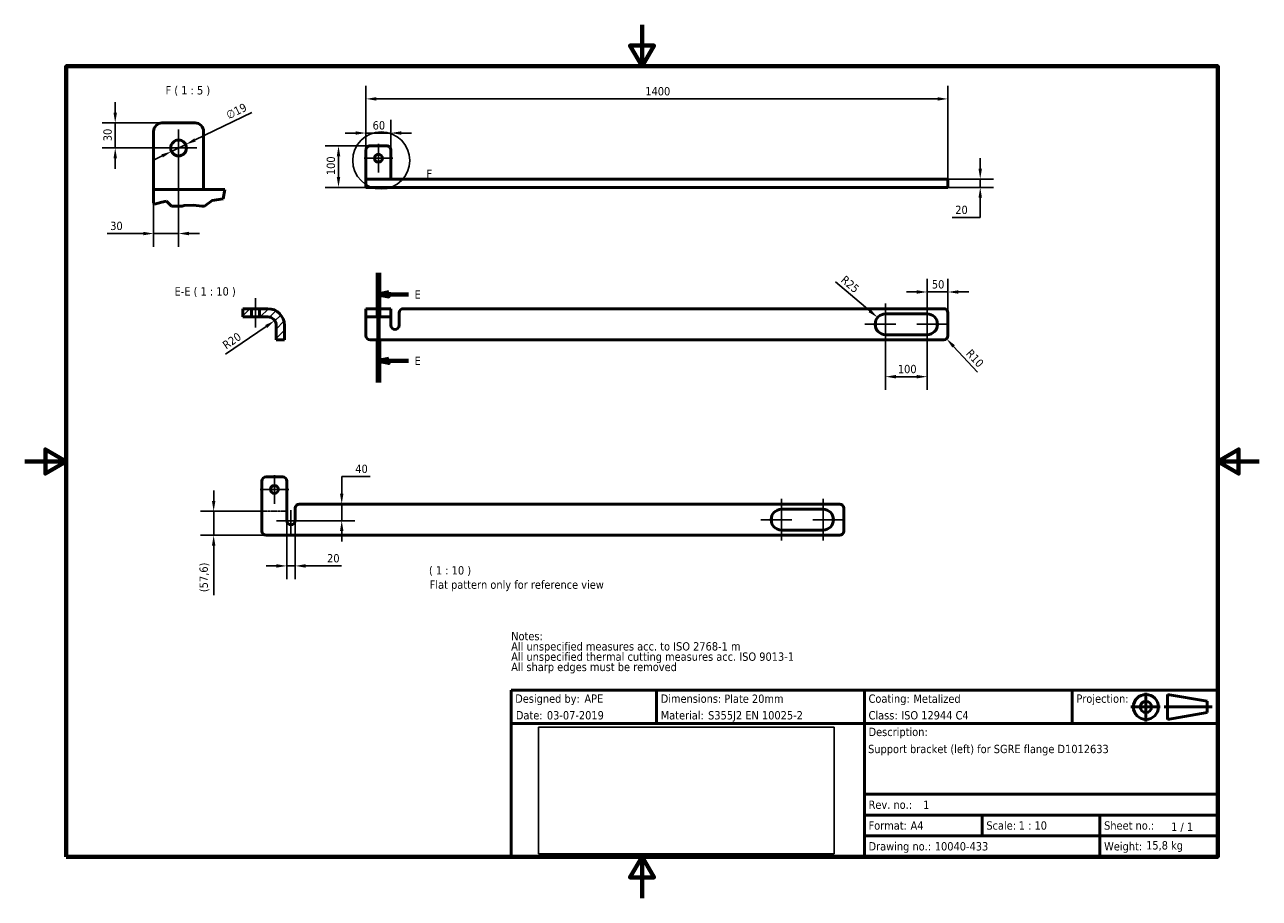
# Model space of a CAD drawing. Header units: millimetres. Extents: x 0 to 2970, y 0 to 2100.
import ezdxf
from ezdxf.enums import TextEntityAlignment as Align

# ---------------------------------------------------------------- set-up
doc = ezdxf.new("R2010")
doc.units = ezdxf.units.MM
doc.header["$LTSCALE"] = 10
doc.header["$XCLIPFRAME"] = 2
doc.linetypes.add('CHAIN', pattern=[0.35429999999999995, 0.2362, -0.0295, 0.0591, -0.0295])
for name, color, linetype, lineweight in [('Bend Centerline (ISO)', 7, 'CHAIN', 25), ('Border (ISO)', 7, 'Continuous', 70), ('Break Line (ISO)', 7, 'Continuous', 50), ('Center Mark (ISO)', 7, 'Continuous', 25), ('Centerline (ISO)', 7, 'Continuous', 25), ('Detail Boundary (ISO)', 7, 'Continuous', 25), ('Dimension (ISO)', 7, 'Continuous', 25), ('Hatch (ISO)', 7, 'Continuous', 18), ('Section Line (ISO)', 7, 'CHAIN', 70), ('Symbol (ISO)', 7, 'Continuous', 25), ('Title (ISO)', 7, 'Continuous', 50), ('Visible (ISO)', 7, 'Continuous', 50)]:
    doc.layers.add(name, color=color, linetype=linetype, lineweight=lineweight)
doc.styles.add('Label Text (ISO)', font='tahoma.ttf')
doc.styles.add('Note Text (ISO)', font='tahoma.ttf')
doc.dimstyles.new('Default (ISO)', dxfattribs={"dimscale": 10, "dimtxt": 2, "dimasz": 2.5, "dimexe": 3.174999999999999, "dimexo": 0, "dimgap": 0.762, "dimtad": 1, "dimrnd": 1e-08, "dimzin": 0, "dimtxsty": 'Note Text (ISO)', "dimcen": 0.09, "dimdle": 10, "dimclrd": 256, "dimclre": 256, "dimclrt": 256, "dimazin": 0, "dimtfac": 1.752599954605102, "dimtmove": 0, "dimatfit": 3, "dimfxl": 1, "dimtolj": 1, "dimtzin": 0, "dimlwd": -1, "dimlwe": -1, "dimarcsym": 0})
picture_1 = doc.add_image_def('image1.bmp', size_in_pixel=(2119, 907))

# ---------------------------------------------------------------- blocks, each defined once
blk = doc.blocks.new('Borders Default Border')
at = {"layer": 'Border (ISO)', "flags": 128}
for points in [[(148.5000038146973, 210), (148.5000038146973, 200), (145.6132507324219, 205), (151.3867473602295, 205), (148.5000038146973, 200)], [(10, 10), (10, 200), (287.0000076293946, 200), (287.0000076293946, 10), (10, 10)], [(0, 105), (10, 105), (5, 107.8867530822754), (5, 102.1132469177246), (10, 105)], [(297.0000076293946, 105), (287.0000076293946, 105), (292.0000076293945, 107.8867530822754), (292.0000076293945, 102.1132469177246), (287.0000076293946, 105)], [(148.5000038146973, 0), (148.5000038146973, 10), (145.6132507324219, 5), (151.3867473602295, 5), (148.5000038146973, 10)]]:
    blk.add_lwpolyline(points, dxfattribs=at)
blk = doc.blocks.new('Title Blocks Advantis')
at = {"layer": 'Title (ISO)'}
for p, q in [((270.0713910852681, 149.9999999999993), (100.0713910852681, 149.9999999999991)), ((100.0713910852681, 149.9999999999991), (100.0713910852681, 109.999999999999)), ((135.0713910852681, 141.9999999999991), (135.0713910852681, 149.9999999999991)), ((185.0713910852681, 141.9999999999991), (185.0713910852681, 149.9999999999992)), ((235.0713910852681, 141.9999999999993), (235.0713910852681, 149.9999999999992)), ((257.9816193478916, 148.9999999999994), (267.51299677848, 147.3551583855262)), ((257.9816193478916, 148.9999999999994), (257.9816193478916, 142.9999999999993)), ((270.0713910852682, 109.9999999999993), (270.0713910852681, 149.9999999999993)), ((267.51299677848, 144.6448416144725), (267.51299677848, 147.3551583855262)), ((257.9816193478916, 142.9999999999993), (267.51299677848, 144.6448416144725)), ((100.0713910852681, 141.9999999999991), (270.0713910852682, 141.9999999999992)), ((185.0713910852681, 141.9999999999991), (185.0713910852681, 119.9999999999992)), ((185.0713910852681, 124.9999999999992), (270.0713910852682, 124.9999999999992)), ((185.0713910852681, 119.9999999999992), (270.0713910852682, 119.9999999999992)), ((185.0713910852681, 119.9999999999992), (185.0713910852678, 114.9999999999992)), ((213.4047244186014, 119.9999999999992), (213.4047244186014, 114.9999999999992)), ((241.7380577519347, 119.9999999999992), (241.7380577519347, 114.9999999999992)), ((185.0713910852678, 114.9999999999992), (241.7380577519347, 114.9999999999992)), ((185.0713910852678, 114.9999999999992), (185.071391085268, 109.9999999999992)), ((241.7380577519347, 114.9999999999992), (270.0713910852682, 114.9999999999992)), ((241.7380577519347, 114.9999999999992), (241.7380577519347, 109.9999999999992)), ((100.0713910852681, 109.999999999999), (270.0713910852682, 109.9999999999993))]:
    blk.add_line(p, q, dxfattribs=at)
at = {"layer": 'Title (ISO)', "linetype": 'Continuous'}
for p, q in [((252.7838411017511, 149.4294663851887), (252.7838411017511, 142.4911830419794)), ((249.1966405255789, 145.9999999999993), (256.2388680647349, 145.9999999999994)), ((268.7204546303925, 145.9999999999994), (257.1743591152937, 145.9999999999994))]:
    blk.add_line(p, q, dxfattribs=at)
at = {"layer": 'Title (ISO)'}
for radius in [3, 1.355158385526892]:
    blk.add_circle((252.7838411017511, 145.9999999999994), radius, dxfattribs=at)
at = {"layer": 'Title (ISO)', "style": 'Note Text (ISO)'}
for s, p in [('Designed by:', (101.0713910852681, 147.9999999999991)), ('Dimensions:', (136.0713910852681, 147.9999999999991)), ('Coating: ', (186.0713910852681, 147.9999999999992)), ('Projection:', (236.0713910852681, 147.9999999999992)), ('Date:', (101.2316671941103, 143.9999999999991)), ('Material: ', (136.0713910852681, 143.9999999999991)), ('Class: ', (186.0713910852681, 143.9999999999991)), ('Rev. no.:', (186.0713910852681, 122.4999999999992)), ('Format:', (186.0713910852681, 117.4999999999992)), ('Scale:', (214.4047244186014, 117.4999999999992)), ('Sheet no.:', (242.7380577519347, 117.4999999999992)), ('Drawing no.:', (186.0713910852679, 112.4999999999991)), ('Weight:', (242.7380577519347, 112.4999999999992))]:
    blk.add_text(s, height=2.000000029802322, dxfattribs=at).set_placement(p, align=Align.MIDDLE_LEFT)
blk.add_text('Description:', height=2.000000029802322, dxfattribs=at).set_placement((186.0713910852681, 140.9999999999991), align=Align.TOP_LEFT)
blk.add_text('1 / 1 ', height=2.000000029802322, rotation=359.8522914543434, dxfattribs=at).set_placement((258.8492999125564, 117.2078330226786), align=Align.MIDDLE_LEFT)
for tag, p in [('AUTHOR_001', (117.7208561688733, 146.9999999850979)), ('Dimensions_001', (151.3685703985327, 146.9758226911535)), ('Coating_001', (196.8685703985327, 146.9758226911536)), ('CREATION_DATE_001', (108.6866375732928, 142.999999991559)), ('Material_001', (147.4679659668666, 142.999999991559)), ('Class_001', (193.9464750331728, 142.999999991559)), ('TITLE_001', (185.9679659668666, 134.8965748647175)), ('REVISION_NUMBER_001', (199.2019594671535, 121.4648772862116)), ('Sheet_Size_001', (196.1763237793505, 116.499999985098)), ('Initial_View_Scale_001', (222.195369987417, 116.5006715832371)), ('PART_NUMBER_001', (202.0038147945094, 111.4999999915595))]:
    blk.add_attdef(tag, p, '', height=2.000000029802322, dxfattribs=at)
blk.add_attdef('MASS\\P1;_001', (252.8353120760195, 111.7398717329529), '', height=2.000000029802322, rotation=359.8522914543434, dxfattribs=at)
image = blk.add_image(picture_1, insert=(106.6989986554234, 110.7262153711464), size_in_units=(71.1280611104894, 30.44509269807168))
image.set_boundary_path([(-0.5, -0.5), (2118.5, 906.4999999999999)])
image.dxf.clipping = 0
blk = doc.blocks.new('*D6')
at = {"layer": 'Defpoints', "color": 0, "transparency": 16777216}
for p in [(2220.891470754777, 1921.647542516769), (820.891470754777, 1798.881706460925), (2220.891470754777, 1728.881706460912)]:
    blk.add_point(p, dxfattribs=at)
at = {"layer": 'Dimension (ISO)', "transparency": 16777216}
for p, q in [((820.891470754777, 1798.881706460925), (820.891470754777, 1953.397542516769)), ((2220.891470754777, 1728.881706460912), (2220.891470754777, 1953.397542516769)), ((845.891470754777, 1921.647542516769), (2195.891470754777, 1921.647542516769))]:
    blk.add_line(p, q, dxfattribs=at)
for points in [[(845.891470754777, 1925.814209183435), (845.891470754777, 1917.480875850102), (820.891470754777, 1921.647542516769)], [(2195.891470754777, 1925.814209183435), (2195.891470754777, 1917.480875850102), (2220.891470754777, 1921.647542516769)]]:
    blk.add_solid(points, dxfattribs=at)
at = {"layer": 'Dimension (ISO)', "transparency": 16777216, "insert": (1492.933109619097, 1950.086884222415), "char_height": 20, "attachment_point": 1, "style": 'Note Text (ISO)'}
blk.add_mtext('\\A1;1400', dxfattribs=at)
blk = doc.blocks.new('*D7')
at = {"layer": 'Defpoints', "color": 0, "transparency": 16777216}
for p in [(830.891470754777, 1808.881706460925), (754.9129687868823, 1708.881706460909), (830.891470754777, 1708.881706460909)]:
    blk.add_point(p, dxfattribs=at)
at = {"layer": 'Dimension (ISO)', "transparency": 16777216}
for p, q in [((830.891470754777, 1808.881706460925), (723.1629687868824, 1808.881706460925)), ((754.9129687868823, 1783.881706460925), (754.9129687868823, 1733.881706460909)), ((830.891470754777, 1708.881706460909), (723.1629687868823, 1708.881706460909))]:
    blk.add_line(p, q, dxfattribs=at)
for points in [[(750.7463021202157, 1783.881706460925), (759.079635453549, 1783.881706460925), (754.9129687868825, 1808.881706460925)], [(750.7463021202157, 1733.881706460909), (759.079635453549, 1733.881706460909), (754.9129687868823, 1708.881706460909)]]:
    blk.add_solid(points, dxfattribs=at)
at = {"layer": 'Dimension (ISO)', "transparency": 16777216, "insert": (726.4736270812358, 1738.431740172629), "char_height": 20, "attachment_point": 1, "rotation": 90, "style": 'Note Text (ISO)'}
blk.add_mtext('\\A1;100', dxfattribs=at)
blk = doc.blocks.new('*D8')
at = {"layer": 'Defpoints', "color": 0, "transparency": 16777216}
for p in [(880.891470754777, 1839.609452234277), (820.891470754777, 1798.881706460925), (880.891470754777, 1798.881706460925)]:
    blk.add_point(p, dxfattribs=at)
at = {"layer": 'Dimension (ISO)', "transparency": 16777216}
for p, q in [((820.891470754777, 1798.881706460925), (820.891470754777, 1871.359452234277)), ((880.891470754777, 1798.881706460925), (880.891470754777, 1871.359452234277)), ((795.891470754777, 1839.609452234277), (770.891470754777, 1839.609452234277)), ((820.891470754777, 1839.609452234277), (880.891470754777, 1839.609452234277)), ((905.891470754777, 1839.609452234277), (930.891470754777, 1839.609452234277))]:
    blk.add_line(p, q, dxfattribs=at)
for points in [[(795.891470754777, 1843.776118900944), (795.891470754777, 1835.44278556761), (820.891470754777, 1839.609452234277)], [(905.891470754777, 1843.776118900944), (905.891470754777, 1835.44278556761), (880.891470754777, 1839.609452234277)]]:
    blk.add_solid(points, dxfattribs=at)
at = {"layer": 'Dimension (ISO)', "transparency": 16777216, "insert": (837.002955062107, 1868.048793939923), "char_height": 20, "attachment_point": 1, "style": 'Note Text (ISO)'}
blk.add_mtext('\\A1;60', dxfattribs=at)
blk = doc.blocks.new('*D9')
at = {"layer": 'Defpoints', "color": 0, "transparency": 16777216}
for p in [(2210.891470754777, 1728.881706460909), (2210.891470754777, 1708.881706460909), (2298.652184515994, 1708.881706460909)]:
    blk.add_point(p, dxfattribs=at)
at = {"layer": 'Dimension (ISO)', "transparency": 16777216}
for p, q in [((2298.652184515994, 1753.881706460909), (2298.652184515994, 1778.881706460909)), ((2210.891470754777, 1728.881706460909), (2330.402184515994, 1728.881706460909)), ((2298.652184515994, 1728.881706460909), (2298.652184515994, 1708.881706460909)), ((2210.891470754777, 1708.881706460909), (2330.402184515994, 1708.881706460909)), ((2298.652184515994, 1683.881706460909), (2298.652184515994, 1658.881706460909)), ((2230.957517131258, 1636.450550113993), (2298.652184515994, 1636.450550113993)), ((2298.652184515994, 1636.450550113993), (2298.652184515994, 1658.881706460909))]:
    blk.add_line(p, q, dxfattribs=at)
for points in [[(2294.485517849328, 1753.881706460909), (2302.818851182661, 1753.881706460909), (2298.652184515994, 1728.881706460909)], [(2294.485517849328, 1683.881706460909), (2302.818851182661, 1683.881706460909), (2298.652184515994, 1708.881706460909)]]:
    blk.add_solid(points, dxfattribs=at)
at = {"layer": 'Dimension (ISO)', "transparency": 16777216, "insert": (2238.577517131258, 1664.903323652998), "char_height": 20, "attachment_point": 1, "style": 'Note Text (ISO)'}
blk.add_mtext('\\A1;20', dxfattribs=at)
blk = doc.blocks.new('*D10')
at = {"layer": 'Defpoints', "color": 0, "transparency": 16777216}
for p in [(2210.891470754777, 1352.384507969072), (2217.671884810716, 1345.034270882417)]:
    blk.add_point(p, dxfattribs=at)
at = {"layer": 'Dimension (ISO)', "transparency": 16777216}
blk.add_line((2291.715627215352, 1264.767924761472), (2234.622919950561, 1326.65867816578), dxfattribs=at)
blk.add_solid([(2237.685518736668, 1329.483850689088), (2231.560321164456, 1323.833505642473), (2217.671884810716, 1345.034270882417)], dxfattribs=at)
at = {"layer": 'Dimension (ISO)', "transparency": 16777216, "insert": (2277.644221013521, 1321.965256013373), "char_height": 20, "attachment_point": 1, "rotation": 312.69078050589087, "style": 'Note Text (ISO)'}
blk.add_mtext('\\A1;R10', dxfattribs=at)
blk = doc.blocks.new('*D11')
at = {"layer": 'Defpoints', "color": 0, "transparency": 16777216}
for p in [(2070.891470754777, 1329.884507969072), (2170.891470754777, 1329.884507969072), (2170.891470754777, 1253.882402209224)]:
    blk.add_point(p, dxfattribs=at)
at = {"layer": 'Dimension (ISO)', "transparency": 16777216}
for p, q in [((2070.891470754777, 1329.884507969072), (2070.891470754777, 1222.132402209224)), ((2170.891470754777, 1329.884507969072), (2170.891470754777, 1222.132402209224)), ((2095.891470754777, 1253.882402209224), (2145.891470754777, 1253.882402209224))]:
    blk.add_line(p, q, dxfattribs=at)
for points in [[(2095.891470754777, 1258.04906887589), (2095.891470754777, 1249.715735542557), (2070.891470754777, 1253.882402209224)], [(2145.891470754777, 1258.04906887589), (2145.891470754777, 1249.715735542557), (2170.891470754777, 1253.882402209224)]]:
    blk.add_solid(points, dxfattribs=at)
at = {"layer": 'Dimension (ISO)', "transparency": 16777216, "insert": (2100.441504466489, 1282.32174391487), "char_height": 20, "attachment_point": 1, "style": 'Note Text (ISO)'}
blk.add_mtext('\\A1;100', dxfattribs=at)
blk = doc.blocks.new('*D12')
at = {"layer": 'Defpoints', "color": 0, "transparency": 16777216}
for p in [(2220.891470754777, 1457.487613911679), (2170.891470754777, 1429.884507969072), (2220.891470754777, 1407.384507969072)]:
    blk.add_point(p, dxfattribs=at)
at = {"layer": 'Dimension (ISO)', "transparency": 16777216}
for p, q in [((2170.891470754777, 1429.884507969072), (2170.891470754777, 1489.237613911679)), ((2220.891470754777, 1407.384507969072), (2220.891470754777, 1489.237613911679)), ((2145.891470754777, 1457.487613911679), (2120.891470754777, 1457.487613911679)), ((2170.891470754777, 1457.487613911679), (2220.891470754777, 1457.487613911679)), ((2245.891470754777, 1457.487613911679), (2270.891470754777, 1457.487613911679))]:
    blk.add_line(p, q, dxfattribs=at)
for points in [[(2145.891470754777, 1461.654280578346), (2145.891470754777, 1453.320947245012), (2170.891470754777, 1457.487613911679)], [(2245.891470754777, 1461.654280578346), (2245.891470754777, 1453.320947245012), (2220.891470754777, 1457.487613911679)]]:
    blk.add_solid(points, dxfattribs=at)
at = {"layer": 'Dimension (ISO)', "transparency": 16777216, "insert": (2182.264875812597, 1485.926955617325), "char_height": 20, "attachment_point": 1, "style": 'Note Text (ISO)'}
blk.add_mtext('\\A1;50', dxfattribs=at)
blk = doc.blocks.new('*D13')
at = {"layer": 'Defpoints', "color": 0, "transparency": 16777216}
for p in [(2051.816465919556, 1396.044464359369), (2070.891470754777, 1379.884507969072)]:
    blk.add_point(p, dxfattribs=at)
at = {"layer": 'Dimension (ISO)', "transparency": 16777216}
blk.add_line((1950.353143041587, 1482.002129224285), (2032.741461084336, 1412.204420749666), dxfattribs=at)
blk.add_solid([(2035.434787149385, 1415.383588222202), (2030.048135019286, 1409.025253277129), (2051.816465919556, 1396.044464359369)], dxfattribs=at)
at = {"layer": 'Dimension (ISO)', "transparency": 16777216, "insert": (1974.559027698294, 1498.786046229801), "char_height": 20, "attachment_point": 1, "rotation": 319.72940699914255, "style": 'Note Text (ISO)'}
blk.add_mtext('\\A1;R25', dxfattribs=at)
blk = doc.blocks.new('2dTransSection0')
at = {"layer": 'Section Line (ISO)', "linetype": 'Continuous'}
for p, q in [((85.08914707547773, 150.3558020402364), (85.08914707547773, 124.0155442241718)), ((87.58914707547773, 145.6707375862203), (85.08914707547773, 145.1707375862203)), ((87.58914707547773, 144.6707375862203), (87.58914707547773, 145.6707375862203)), ((87.58914707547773, 145.1707375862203), (85.08914707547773, 145.1707375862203)), ((85.08914707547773, 145.1707375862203), (87.58914707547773, 144.6707375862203)), ((92.29226399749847, 145.1707375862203), (87.58914707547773, 145.1707375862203)), ((87.58914707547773, 129.700608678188), (85.08914707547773, 129.200608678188)), ((87.58914707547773, 129.200608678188), (85.08914707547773, 129.200608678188)), ((85.08914707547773, 129.200608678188), (87.58914707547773, 128.700608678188)), ((87.58914707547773, 128.700608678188), (87.58914707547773, 129.700608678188)), ((92.29226399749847, 129.200608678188), (87.58914707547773, 129.200608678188))]:
    blk.add_line(p, q, dxfattribs=at)
at = {"layer": 'Section Line (ISO)', "linetype": 'Continuous', "lineweight": 140}
for p, q in [((85.08914707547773, 150.3558020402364), (85.08914707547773, 139.9856731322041)), ((85.08914707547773, 134.3856731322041), (85.08914707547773, 124.0155442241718))]:
    blk.add_line(p, q, dxfattribs=at)
at = {"layer": 'Section Line (ISO)', "linetype": 'Continuous', "flags": 128}
for points in [[(87.58914707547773, 145.6707375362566), (85.08914707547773, 145.1707375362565), (87.58914707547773, 144.6707375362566), (87.58914707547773, 145.6707375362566)], [(87.58914707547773, 129.7006090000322), (85.08914707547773, 129.2006090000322), (87.58914707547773, 128.7006090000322), (87.58914707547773, 129.7006090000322)]]:
    blk.add_lwpolyline(points, dxfattribs=at)
at = {"layer": 'Section Line (ISO)'}
for points in [[(87.58914707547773, 145.6707375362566), (85.08914707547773, 145.1707375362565), (87.58914707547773, 144.6707375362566), (87.58914707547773, 145.6707375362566)], [(87.58914707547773, 129.7006090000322), (85.08914707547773, 129.2006090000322), (87.58914707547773, 128.7006090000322), (87.58914707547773, 129.7006090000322)]]:
    blk.add_solid(points, dxfattribs=at)
at = {"layer": 'Section Line (ISO)', "char_height": 2.000000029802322, "attachment_point": 7, "style": 'Label Text (ISO)'}
for insert in [(93.78914759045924, 144.1707375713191), (93.78914759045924, 128.2006086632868)]:
    blk.add_mtext('E', dxfattribs=dict(at, insert=insert))
blk = doc.blocks.new('*D15')
at = {"layer": 'Defpoints', "color": 0, "transparency": 16777216}
for p in [(584.9785411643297, 1377.384507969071), (601.473121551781, 1388.695070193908)]:
    blk.add_point(p, dxfattribs=at)
at = {"layer": 'Dimension (ISO)', "transparency": 16777216}
blk.add_line((483.2532957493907, 1307.630098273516), (580.8548960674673, 1374.556867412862), dxfattribs=at)
blk.add_solid([(578.4985289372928, 1377.993238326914), (583.2112631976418, 1371.120496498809), (601.473121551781, 1388.695070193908)], dxfattribs=at)
at = {"layer": 'Dimension (ISO)', "transparency": 16777216, "insert": (473.4468875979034, 1335.405250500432), "char_height": 20, "attachment_point": 1, "rotation": 34.438972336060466, "style": 'Note Text (ISO)'}
blk.add_mtext('\\A1;R20', dxfattribs=at)
blk = doc.blocks.new('2dDetail0')
at = {"layer": 'Detail Boundary (ISO)'}
blk.add_circle((85.77110389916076, 177.3611459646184), 6.853331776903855, dxfattribs=at)
at = {"layer": 'Detail Boundary (ISO)', "insert": (96.66515264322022, 173.154068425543), "char_height": 2.000000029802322, "attachment_point": 7, "style": 'Label Text (ISO)'}
blk.add_mtext('F', dxfattribs=at)
blk = doc.blocks.new('*D17')
at = {"layer": 'Defpoints', "color": 0, "transparency": 16777216}
for p in [(387.3075639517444, 1812.051910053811), (353.1240044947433, 1795.454191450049)]:
    blk.add_point(p, dxfattribs=at)
at = {"layer": 'Dimension (ISO)', "transparency": 16777216}
for p, q in [((409.7967478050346, 1822.971461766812), (546.2325677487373, 1889.217440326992)), ((353.1240044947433, 1795.454191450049), (387.3075639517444, 1812.051910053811)), ((330.6348206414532, 1784.534639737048), (308.145636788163, 1773.615088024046))]:
    blk.add_line(p, q, dxfattribs=at)
for points in [[(407.9768225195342, 1826.719659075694), (411.6166730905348, 1819.223264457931), (387.3075639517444, 1812.051910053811)], [(328.8148953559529, 1788.282837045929), (332.4547459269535, 1780.786442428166), (353.1240044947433, 1795.454191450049)]]:
    blk.add_solid(points, dxfattribs=at)
at = {"layer": 'Dimension (ISO)', "transparency": 16777216, "insert": (482.1190768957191, 1890.504711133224), "char_height": 20, "attachment_point": 1, "rotation": 25.898743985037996, "style": 'Note Text (ISO)'}
blk.add_mtext('\\A1;∅19', dxfattribs=at)
blk = doc.blocks.new('*D18')
at = {"layer": 'Defpoints', "color": 0, "transparency": 16777216}
for p in [(370.2157842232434, 1759.753050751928), (310.2157842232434, 1703.753050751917), (310.2157842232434, 1597.998820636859)]:
    blk.add_point(p, dxfattribs=at)
at = {"layer": 'Dimension (ISO)', "transparency": 16777216}
for p, q in [((370.2157842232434, 1759.753050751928), (370.2157842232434, 1566.248820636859)), ((310.2157842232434, 1703.753050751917), (310.2157842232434, 1566.248820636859)), ((285.2157842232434, 1597.998820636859), (198.0986858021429, 1597.998820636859)), ((370.2157842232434, 1597.998820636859), (310.2157842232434, 1597.998820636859)), ((395.2157842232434, 1597.998820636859), (420.2157842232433, 1597.998820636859))]:
    blk.add_line(p, q, dxfattribs=at)
for points in [[(285.2157842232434, 1602.165487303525), (285.2157842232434, 1593.832153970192), (310.2157842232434, 1597.998820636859)], [(395.2157842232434, 1602.165487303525), (395.2157842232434, 1593.832153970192), (370.2157842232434, 1597.998820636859)]]:
    blk.add_solid(points, dxfattribs=at)
at = {"layer": 'Dimension (ISO)', "transparency": 16777216, "insert": (205.7186858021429, 1626.451594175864), "char_height": 20, "attachment_point": 1, "style": 'Note Text (ISO)'}
blk.add_mtext('\\A1;30', dxfattribs=at)
blk = doc.blocks.new('*D19')
at = {"layer": 'Defpoints', "color": 0, "transparency": 16777216}
for p in [(217.7699019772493, 1863.753050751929), (330.2157842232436, 1863.753050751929), (326.2157842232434, 1803.753050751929)]:
    blk.add_point(p, dxfattribs=at)
at = {"layer": 'Dimension (ISO)', "transparency": 16777216}
for p, q in [((217.7699019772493, 1888.753050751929), (217.7699019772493, 1913.753050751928)), ((330.2157842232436, 1863.753050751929), (186.0199019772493, 1863.753050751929)), ((217.7699019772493, 1803.753050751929), (217.7699019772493, 1863.753050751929)), ((326.2157842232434, 1803.753050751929), (186.0199019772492, 1803.753050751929)), ((217.7699019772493, 1778.753050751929), (217.7699019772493, 1753.753050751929))]:
    blk.add_line(p, q, dxfattribs=at)
for points in [[(213.6032353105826, 1888.753050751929), (221.9365686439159, 1888.753050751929), (217.7699019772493, 1863.753050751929)], [(213.6032353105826, 1778.753050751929), (221.9365686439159, 1778.753050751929), (217.7699019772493, 1803.753050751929)]]:
    blk.add_solid(points, dxfattribs=at)
at = {"layer": 'Dimension (ISO)', "transparency": 16777216, "insert": (189.3171284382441, 1819.945126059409), "char_height": 20, "attachment_point": 1, "rotation": 90, "style": 'Note Text (ISO)'}
blk.add_mtext('\\A1;30', dxfattribs=at)
blk = doc.blocks.new('*D20')
at = {"layer": 'Defpoints', "color": 0, "transparency": 16777216}
for p in [(570.6180786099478, 930.2827817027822), (454.6188807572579, 872.6633145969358), (580.6180786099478, 872.6633145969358)]:
    blk.add_point(p, dxfattribs=at)
at = {"layer": 'Dimension (ISO)', "transparency": 16777216}
for p, q in [((454.618880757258, 955.2827817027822), (454.618880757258, 980.2827817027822)), ((570.6180786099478, 930.2827817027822), (422.868880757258, 930.2827817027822)), ((454.618880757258, 930.2827817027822), (454.6188807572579, 872.6633145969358)), ((580.6180786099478, 872.6633145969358), (422.8688807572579, 872.6633145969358)), ((454.6188807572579, 847.6633145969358), (454.6188807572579, 728.376975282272))]:
    blk.add_line(p, q, dxfattribs=at)
for points in [[(450.4522140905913, 955.2827817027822), (458.7855474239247, 955.2827817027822), (454.618880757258, 930.2827817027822)], [(450.4522140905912, 847.6633145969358), (458.7855474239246, 847.6633145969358), (454.6188807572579, 872.6633145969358)]]:
    blk.add_solid(points, dxfattribs=at)
at = {"layer": 'Dimension (ISO)', "transparency": 16777216, "insert": (420.5650327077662, 735.996975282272), "char_height": 20, "attachment_point": 1, "rotation": 90, "style": 'Note Text (ISO)'}
blk.add_mtext('\\A1;(57,6)', dxfattribs=at)
blk = doc.blocks.new('*D21')
at = {"layer": 'Defpoints', "color": 0, "transparency": 16777216}
for p in [(630.6180786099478, 907.6633145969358), (650.6180786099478, 907.6633145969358), (650.6180786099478, 798.9800649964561)]:
    blk.add_point(p, dxfattribs=at)
at = {"layer": 'Dimension (ISO)', "transparency": 16777216}
for p, q in [((630.6180786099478, 907.6633145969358), (630.6180786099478, 767.2300649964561)), ((650.6180786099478, 907.6633145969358), (650.6180786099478, 767.2300649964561)), ((605.6180786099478, 798.9800649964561), (580.6180786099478, 798.9800649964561)), ((630.6180786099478, 798.9800649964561), (650.6180786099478, 798.9800649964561)), ((675.6180786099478, 798.9800649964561), (762.4934040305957, 798.9800649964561))]:
    blk.add_line(p, q, dxfattribs=at)
for points in [[(605.6180786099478, 803.1467316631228), (605.6180786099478, 794.8133983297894), (630.6180786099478, 798.9800649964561)], [(675.6180786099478, 803.1467316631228), (675.6180786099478, 794.8133983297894), (650.6180786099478, 798.9800649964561)]]:
    blk.add_solid(points, dxfattribs=at)
at = {"layer": 'Dimension (ISO)', "transparency": 16777216, "insert": (727.4187366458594, 827.4328385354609), "char_height": 20, "attachment_point": 1, "style": 'Note Text (ISO)'}
blk.add_mtext('\\A1;20', dxfattribs=at)
blk = doc.blocks.new('*D22')
at = {"layer": 'Defpoints', "color": 0, "transparency": 16777216}
for p in [(762.6686918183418, 947.6633145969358), (762.6686918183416, 947.6633145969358), (675.6180786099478, 907.6633145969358)]:
    blk.add_point(p, dxfattribs=at)
at = {"layer": 'Dimension (ISO)', "transparency": 16777216}
for p, q in [((831.2901557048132, 1013.990582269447), (762.6686918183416, 1013.990582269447)), ((762.6686918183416, 1013.990582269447), (762.6686918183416, 997.6633145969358)), ((762.6686918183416, 972.6633145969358), (762.6686918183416, 997.6633145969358)), ((762.6686918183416, 907.6633145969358), (762.6686918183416, 947.6633145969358)), ((675.6180786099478, 907.6633145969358), (794.4186918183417, 907.6633145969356)), ((762.6686918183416, 882.6633145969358), (762.6686918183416, 857.6633145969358))]:
    blk.add_line(p, q, dxfattribs=at)
for points in [[(758.502025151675, 972.6633145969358), (766.8353584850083, 972.6633145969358), (762.6686918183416, 947.6633145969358)], [(758.502025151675, 882.6633145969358), (766.8353584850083, 882.6633145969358), (762.6686918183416, 907.6633145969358)]]:
    blk.add_solid(points, dxfattribs=at)
at = {"layer": 'Dimension (ISO)', "transparency": 16777216, "insert": (795.2886918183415, 1042.429923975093), "char_height": 20, "attachment_point": 1, "style": 'Note Text (ISO)'}
blk.add_mtext('\\A1;40', dxfattribs=at)

msp = doc.modelspace()

# ---------------------------------------------------------------- hatches: boundary and pattern name
at = {"layer": 'Hatch (ISO)'}
h = msp.add_hatch(dxfattribs=at)
h.set_pattern_fill('ANSI31', color=256, scale=127, style=0)
h.set_pattern_definition([(44.99999999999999, (0, 0), (-11.22532015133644, 11.22532015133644), [])])
h.paths.add_polyline_path([(545.47854116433, 1397.384507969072), (545.47854116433, 1417.384507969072), (524.97854116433, 1417.384507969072), (524.97854116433, 1397.384507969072)])
edge = h.paths.add_edge_path()
edge.add_line((624.97854116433, 1342.384507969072), (624.97854116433, 1377.384507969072))
edge.add_ellipse((584.97854116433, 1377.384507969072), major_axis=(40, -1.33e-14), ratio=1, start_angle=0, end_angle=90.00000000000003)
edge.add_line((584.97854116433, 1417.384507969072), (564.47854116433, 1417.384507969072))
edge.add_line((564.47854116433, 1417.384507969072), (564.47854116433, 1397.384507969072))
edge.add_line((564.47854116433, 1397.384507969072), (584.97854116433, 1397.384507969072))
edge.add_ellipse((584.97854116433, 1377.384507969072), major_axis=(2.2e-15, 20), ratio=1, start_angle=270, end_angle=360, ccw=False)
edge.add_line((604.97854116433, 1377.384507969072), (604.97854116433, 1342.384507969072))
edge.add_line((604.97854116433, 1342.384507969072), (624.97854116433, 1342.384507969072))

# ---------------------------------------------------------------- linework, layer by layer
at = {"layer": 'Bend Centerline (ISO)'}
msp.add_line((570.6180786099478, 930.2827817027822), (630.6180786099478, 930.2827817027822), dxfattribs=at)
at = {"layer": 'Break Line (ISO)'}
for p, q in [((481.5719270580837, 1703.753050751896), (477.724228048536, 1681.343472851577)), ((310.2157842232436, 1671.145069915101), (312.1309667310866, 1668.983024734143)), ((312.1309667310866, 1668.983024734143), (330.2157842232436, 1673.300231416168)), ((341.1614379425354, 1675.913177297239), (330.2157842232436, 1673.300231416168)), ((353.1677219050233, 1663.753050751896), (341.1614379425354, 1675.913177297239)), ((383.8549206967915, 1665.485460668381), (378.9521255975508, 1663.753050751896)), ((406.1838424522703, 1666.578949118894), (383.8549206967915, 1665.485460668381)), ((426.3214233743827, 1663.753050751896), (406.1838424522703, 1666.578949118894)), ((450.7323704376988, 1677.377416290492), (432.162616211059, 1663.753050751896)), ((477.724228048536, 1681.343472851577), (450.7323704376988, 1677.377416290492))]:
    msp.add_line(p, q, dxfattribs=at)
at = {"layer": 'Center Mark (ISO)', "linetype": 'Continuous'}
for p, q in [((370.2157842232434, 1847.753050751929), (370.2157842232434, 1759.753050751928)), ((850.891470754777, 1813.381706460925), (850.891470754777, 1744.381706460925)), ((414.2157842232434, 1803.753050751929), (326.2157842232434, 1803.753050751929)), ((885.3914707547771, 1778.881706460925), (816.391470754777, 1778.881706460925)), ((2070.891470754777, 1429.884507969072), (2070.891470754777, 1329.884507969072)), ((2170.891470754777, 1429.884507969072), (2170.891470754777, 1329.884507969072)), ((2095.891470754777, 1379.884507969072), (2020.891470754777, 1379.884507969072)), ((2220.891470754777, 1379.884507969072), (2145.891470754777, 1379.884507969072)), ((600.6180786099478, 1017.402248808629), (600.6180786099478, 948.4022488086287)), ((635.1180786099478, 982.9022488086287), (566.1180786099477, 982.9022488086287)), ((1820.618078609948, 960.1633145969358), (1820.618078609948, 860.1633145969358)), ((1920.618078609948, 960.1633145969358), (1920.618078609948, 860.1633145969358)), ((640.6180786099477, 932.6633145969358), (640.6180786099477, 872.6633145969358)), ((675.6180786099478, 907.6633145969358), (605.6180786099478, 907.6633145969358)), ((1845.618078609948, 910.1633145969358), (1770.618078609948, 910.1633145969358)), ((1970.618078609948, 910.1633145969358), (1895.618078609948, 910.1633145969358))]:
    msp.add_line(p, q, dxfattribs=at)
at = {"layer": 'Centerline (ISO)', "linetype": 'Continuous'}
msp.add_line((554.97854116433, 1372.384507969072), (554.97854116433, 1442.384507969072), dxfattribs=at)
at = {"layer": 'Visible (ISO)'}
for p, q in [((310.2157842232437, 1843.753050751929), (310.2157842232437, 1743.753050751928)), ((330.2157842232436, 1863.753050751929), (410.2157842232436, 1863.753050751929)), ((430.2157842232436, 1843.753050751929), (430.2157842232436, 1743.753050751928)), ((820.891470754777, 1798.881706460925), (820.891470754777, 1748.881706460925)), ((830.891470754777, 1808.881706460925), (870.891470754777, 1808.881706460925)), ((880.891470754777, 1798.881706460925), (880.891470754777, 1748.881706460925)), ((310.2157842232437, 1743.753050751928), (310.2157842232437, 1703.753050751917)), ((430.2157842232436, 1743.753050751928), (430.2157842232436, 1703.753050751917)), ((820.891470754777, 1748.881706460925), (820.891470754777, 1728.881706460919)), ((830.8914707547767, 1728.881706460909), (820.891470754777, 1728.881706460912)), ((820.891470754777, 1708.881706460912), (820.891470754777, 1728.881706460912)), ((830.891470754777, 1728.881706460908), (2210.891470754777, 1728.881706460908)), ((880.891470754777, 1748.881706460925), (880.891470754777, 1728.881706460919)), ((2220.891470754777, 1728.881706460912), (2210.891470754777, 1728.881706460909)), ((2220.891470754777, 1728.881706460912), (2220.891470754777, 1708.881706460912)), ((330.2157842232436, 1703.753050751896), (310.2157842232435, 1703.753050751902)), ((310.2157842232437, 1671.145069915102), (310.2157842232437, 1703.753050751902)), ((330.2157842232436, 1703.753050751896), (481.5719270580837, 1703.753050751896)), ((820.8914707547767, 1708.881706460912), (830.891470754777, 1708.881706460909)), ((2210.891470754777, 1708.881706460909), (830.891470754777, 1708.881706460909)), ((2210.891470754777, 1708.881706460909), (2220.891470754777, 1708.881706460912)), ((378.9521255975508, 1663.753050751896), (353.1677219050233, 1663.753050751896)), ((432.162616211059, 1663.753050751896), (426.3214233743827, 1663.753050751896)), ((545.47854116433, 1417.384507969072), (524.97854116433, 1417.384507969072)), ((524.97854116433, 1417.384507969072), (524.97854116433, 1397.384507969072)), ((524.97854116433, 1397.384507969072), (545.47854116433, 1397.384507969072)), ((545.47854116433, 1397.384507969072), (545.47854116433, 1417.384507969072)), ((564.47854116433, 1417.384507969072), (545.47854116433, 1417.384507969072)), ((545.47854116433, 1397.384507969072), (564.47854116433, 1397.384507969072)), ((584.97854116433, 1417.384507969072), (564.47854116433, 1417.384507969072)), ((564.47854116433, 1417.384507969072), (564.47854116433, 1397.384507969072)), ((564.47854116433, 1397.384507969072), (584.97854116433, 1397.384507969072)), ((830.8914707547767, 1417.384507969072), (820.891470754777, 1417.384507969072)), ((820.891470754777, 1397.384507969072), (820.891470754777, 1417.384507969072)), ((820.8914707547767, 1397.384507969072), (830.891470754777, 1397.384507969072)), ((820.891470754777, 1397.384507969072), (820.891470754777, 1377.384507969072)), ((830.891470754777, 1417.384507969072), (870.891470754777, 1417.384507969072)), ((830.891470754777, 1397.384507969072), (870.891470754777, 1397.384507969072)), ((880.891470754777, 1417.384507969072), (870.8914707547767, 1417.384507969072)), ((870.891470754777, 1397.384507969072), (880.8914707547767, 1397.384507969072)), ((880.891470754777, 1417.384507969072), (880.891470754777, 1397.384507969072)), ((880.891470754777, 1397.384507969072), (880.891470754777, 1377.384507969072)), ((900.891470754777, 1377.384507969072), (900.891470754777, 1407.384507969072)), ((2210.891470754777, 1417.384507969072), (910.8914707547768, 1417.384507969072)), ((2170.891470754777, 1404.884507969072), (2070.891470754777, 1404.884507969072)), ((2220.891470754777, 1407.384507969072), (2220.891470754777, 1352.384507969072)), ((604.97854116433, 1377.384507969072), (604.97854116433, 1342.384507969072)), ((624.97854116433, 1342.384507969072), (624.97854116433, 1377.384507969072)), ((820.891470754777, 1352.384507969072), (820.891470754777, 1377.384507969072)), ((604.97854116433, 1342.384507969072), (624.97854116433, 1342.384507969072)), ((830.891470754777, 1342.384507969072), (2210.891470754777, 1342.384507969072)), ((2070.891470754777, 1354.884507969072), (2170.891470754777, 1354.884507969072)), ((580.6180786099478, 1012.902248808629), (620.6180786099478, 1012.902248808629)), ((570.6180786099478, 1002.902248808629), (570.6180786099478, 882.6633145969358)), ((630.6180786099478, 1002.902248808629), (630.6180786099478, 907.6633145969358)), ((650.6180786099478, 907.6633145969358), (650.6180786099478, 937.663314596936)), ((1960.618078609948, 947.6633145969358), (660.6180786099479, 947.6633145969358)), ((1920.618078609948, 935.1633145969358), (1820.618078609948, 935.1633145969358)), ((1970.618078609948, 937.663314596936), (1970.618078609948, 882.6633145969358)), ((580.6180786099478, 872.6633145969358), (1960.618078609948, 872.6633145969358)), ((1820.618078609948, 885.1633145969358), (1920.618078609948, 885.1633145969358))]:
    msp.add_line(p, q, dxfattribs=at)
for centre, radius in [((370.2157842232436, 1803.753050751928), 19), ((850.891470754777, 1778.881706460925), 9.500000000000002), ((600.6180786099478, 982.9022488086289), 9.500000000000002)]:
    msp.add_circle(centre, radius, dxfattribs=at)
for centre, radius, start, end in [((330.2157842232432, 1843.753050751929), 19.99999999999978, 89.99999999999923, 180), ((410.2157842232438, 1843.753050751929), 19.99999999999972, 0, 90.00000000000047), ((830.8914707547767, 1798.881706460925), 9.999999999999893, 89.99999999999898, 180), ((870.891470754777, 1798.881706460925), 9.99999999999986, 0, 90.00000000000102), ((584.97854116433, 1377.384507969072), 40, 0, 90), ((584.97854116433, 1377.384507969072), 20, 0, 90), ((910.8914707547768, 1407.384507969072), 10.00000000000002, 90, 180), ((2070.891470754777, 1379.884507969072), 25, 90, 270), ((2170.891470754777, 1379.884507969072), 25, 270, 90), ((2210.891470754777, 1407.384507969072), 9.99999999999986, 0, 90), ((890.891470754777, 1377.384507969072), 10, 180, 0), ((830.8914707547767, 1352.384507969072), 9.99999999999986, 180, 270), ((2210.891470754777, 1352.384507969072), 9.999999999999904, 270, 0), ((580.6180786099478, 1002.902248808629), 10.00000000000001, 90, 180), ((620.6180786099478, 1002.902248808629), 10.00000000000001, 0, 89.99999999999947), ((660.6180786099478, 937.663314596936), 9.999999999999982, 90, 180), ((1820.618078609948, 910.1633145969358), 25, 90, 270), ((1920.618078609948, 910.1633145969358), 25, 270, 90), ((1960.618078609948, 937.663314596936), 10, 0, 90), ((640.6180786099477, 907.6633145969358), 10, 180, 0), ((580.6180786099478, 882.6633145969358), 9.999999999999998, 180, 270), ((1960.618078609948, 882.6633145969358), 9.999999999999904, 270, 0)]:
    msp.add_arc(centre, radius, start, end, dxfattribs=at)

# ---------------------------------------------------------------- block references
at = {"xscale": 10, "yscale": 10, "zscale": 10}
msp.add_blockref('Borders Default Border', (0, 0), dxfattribs=at)
msp.add_blockref('Title Blocks Advantis', (169.2860891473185, -999.9999999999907), dxfattribs=at).add_auto_attribs({'TITLE_001': 'Support bracket (left) for SGRE flange D1012633', 'PART_NUMBER_001': '10040-433', 'AUTHOR_001': 'APE', 'CREATION_DATE_001': '03-07-2019', 'REVISION_NUMBER_001': '1', 'Sheet_Size_001': 'A4', 'MASS\\P1;_001': '15,8 kg', 'Initial_View_Scale_001': '1 : 10', 'Dimensions_001': 'Plate 20mm', 'Material_001': 'S355J2 EN 10025-2', 'Coating_001': 'Metalized', 'Class_001': 'ISO 12944 C4'})
at = {"layer": 'Detail Boundary (ISO)', "xscale": 10, "yscale": 10, "zscale": 10}
msp.add_blockref('2dDetail0', (0, 0), dxfattribs=at)
at = {"layer": 'Section Line (ISO)', "xscale": 10, "yscale": 10, "zscale": 10}
msp.add_blockref('2dTransSection0', (0, 0), dxfattribs=at)

# ---------------------------------------------------------------- texts
at = {"layer": 'Symbol (ISO)', "char_height": 20.00000029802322, "attachment_point": 7, "style": 'Label Text (ISO)'}
for s, insert in [('F ( 1 : 5 )', (338.8419954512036, 1928.75305075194)), ('E-E ( 1 : 10 )', (360.5182480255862, 1445.373837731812)), ('( 1 : 10 )', (972.5512445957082, 774.7539530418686))]:
    msp.add_mtext(s, dxfattribs=dict(at, insert=insert))
at = {"layer": 'Symbol (ISO)', "insert": (974.3286401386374, 763.9978927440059), "char_height": 20.00000029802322, "width": 749.3800640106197, "attachment_point": 1, "style": 'Note Text (ISO)'}
msp.add_mtext('{\\fTahoma|b0|i0;Flat pattern only for reference view}', dxfattribs=at)
at = {"layer": 'Symbol (ISO)', "insert": (1170.321737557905, 640.3230208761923), "char_height": 20.00000029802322, "width": 696.0129737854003, "attachment_point": 1, "line_spacing_factor": 0.7409130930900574, "style": 'Note Text (ISO)'}
msp.add_mtext('{\\fTahoma|b0|i0;Notes:\\P\\fTahoma|b0|i0;All unspecified measures acc. to ISO 2768-1 m\\P\\fTahoma|b0|i0;All unspecified thermal cutting measures acc. ISO 9013-1\\P\\fTahoma|b0|i0;All sharp edges must be removed\\P}', dxfattribs=at)

# ---------------------------------------------------------------- dimensions: what is measured, and where the dimension line sits
at = {"layer": 'Dimension (ISO)'}
for base, p1, p2, angle, override, picture, middle in [((2220.891470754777, 1921.647542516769), (820.891470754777, 1798.881706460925), (2220.891470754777, 1728.881706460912), 180, {"dimgap": 0.762, "dimdec": 0, "dimtol": 0, "dimlim": 0, "dimtp": 0, "dimtm": 0, "dimtdec": 0, "dimtofl": 0, "dimatfit": 1}, '*D6', (1520.891470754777, 1921.647542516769)), ((217.7699019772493, 1863.753050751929), (326.2157842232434, 1803.753050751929), (330.2157842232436, 1863.753050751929), 90, {"dimgap": 0.762, "dimdec": 0, "dimlfac": 0.5, "dimtol": 0, "dimlim": 0, "dimtp": 0, "dimtm": 0, "dimtdec": 0, "dimtofl": 1, "dimatfit": 1}, '*D19', (217.769901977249, 1833.753050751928)), ((880.891470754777, 1839.609452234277), (820.891470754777, 1798.881706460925), (880.891470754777, 1798.881706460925), 180, {"dimgap": 0.762, "dimdec": 0, "dimtol": 0, "dimlim": 0, "dimtp": 0, "dimtm": 0, "dimtdec": 0, "dimtofl": 1, "dimatfit": 1}, '*D8', (850.891470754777, 1839.609452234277)), ((754.9129687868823, 1708.881706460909), (830.891470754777, 1808.881706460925), (830.891470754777, 1708.881706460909), 270, {"dimgap": 0.762, "dimdec": 0, "dimtol": 0, "dimlim": 0, "dimtp": 0, "dimtm": 0, "dimtdec": 0, "dimtofl": 0, "dimatfit": 1}, '*D7', (754.9129687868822, 1758.881706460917)), ((310.2157842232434, 1597.998820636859), (370.2157842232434, 1759.753050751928), (310.2157842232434, 1703.753050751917), 180, {"dimgap": 0.762, "dimdec": 0, "dimlfac": 0.5, "dimtol": 0, "dimlim": 0, "dimtp": 0, "dimtm": 0, "dimtdec": 0, "dimtofl": 1, "dimatfit": 1}, '*D18', (219.5266104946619, 1597.998820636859)), ((2298.652184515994, 1708.881706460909), (2210.891470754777, 1728.881706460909), (2210.891470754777, 1708.881706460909), 270, {"dimgap": 0.762, "dimtih": 1, "dimtoh": 1, "dimdec": 0, "dimtol": 0, "dimlim": 0, "dimtp": 0, "dimtm": 0, "dimtdec": 0, "dimtofl": 1, "dimtmove": 1, "dimatfit": 1}, '*D9', (2297.213489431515, 1636.450550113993)), ((2220.891470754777, 1457.487613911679), (2170.891470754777, 1429.884507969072), (2220.891470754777, 1407.384507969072), 180, {"dimgap": 0.762, "dimdec": 0, "dimtol": 0, "dimlim": 0, "dimtp": 0, "dimtm": 0, "dimtdec": 0, "dimtofl": 1, "dimatfit": 1}, '*D12', (2195.891470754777, 1457.487613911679)), ((2170.891470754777, 1253.882402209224), (2070.891470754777, 1329.884507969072), (2170.891470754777, 1329.884507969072), 180, {"dimgap": 0.762, "dimdec": 0, "dimtol": 0, "dimlim": 0, "dimtp": 0, "dimtm": 0, "dimtdec": 0, "dimtofl": 0, "dimatfit": 1}, '*D11', (2120.891470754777, 1253.882402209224)), ((762.6686918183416, 947.6633145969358), (675.6180786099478, 907.6633145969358), (762.6686918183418, 947.6633145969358), 90, {"dimgap": 0.762, "dimtih": 1, "dimtoh": 1, "dimdec": 0, "dimse2": 1, "dimtol": 0, "dimlim": 0, "dimtp": 0, "dimtm": 0, "dimtdec": 0, "dimtofl": 1, "dimtmove": 1, "dimatfit": 1}, '*D22', (764.1753868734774, 1013.990582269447)), ((650.6180786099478, 798.9800649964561), (630.6180786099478, 907.6633145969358), (650.6180786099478, 907.6633145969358), 180, {"dimgap": 0.762, "dimdec": 0, "dimtol": 0, "dimlim": 0, "dimtp": 0, "dimtm": 0, "dimtdec": 0, "dimtofl": 1, "dimatfit": 1}, '*D21', (741.1460703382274, 798.9800649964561))]:
    dim = msp.add_linear_dim(base=base, p1=p1, p2=p2, angle=angle, dimstyle='Default (ISO)', override=override, dxfattribs=at)
    dim.commit()
    dim.dimension.update_dxf_attribs({"geometry": picture, "text_midpoint": middle, "dimtype": 160})
dim = msp.add_diameter_dim_2p(p1=(353.1240044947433, 1795.454191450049), p2=(387.3075639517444, 1812.051910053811), dimstyle='Default (ISO)', override={"dimgap": 0.762, "dimdec": 0, "dimlfac": 0.499999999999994, "dimtol": 0, "dimlim": 0, "dimtp": 0, "dimtm": 0, "dimtdec": 0, "dimatfit": 2}, dxfattribs=at)
dim.commit()
dim.dimension.update_dxf_attribs({"geometry": '*D17', "text_midpoint": (517.1171048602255, 1875.08051989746), "dimtype": 163})
for center, mpoint, picture, middle in [((2070.891470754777, 1379.884507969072), (2051.816465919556, 1396.044464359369), '*D13', (1972.815878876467, 1462.972155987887)), ((584.9785411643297, 1377.384507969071), (601.473121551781, 1388.695070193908), '*D15', (507.6662605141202, 1324.370406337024))]:
    dim = msp.add_radius_dim(center=center, mpoint=mpoint, dimstyle='Default (ISO)', override={"dimgap": 0.762, "dimdec": 0, "dimcen": 0, "dimtol": 0, "dimlim": 0, "dimtp": 0, "dimtm": 0, "dimtdec": 0, "dimtofl": 0}, dxfattribs=at)
    dim.commit()
    dim.dimension.update_dxf_attribs({"geometry": picture, "text_midpoint": middle, "dimtype": 164})
dim = msp.add_radius_dim(center=(2210.891470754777, 1352.384507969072), mpoint=(2217.671884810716, 1345.034270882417), dimstyle='Default (ISO)', override={"dimgap": 0.762, "dimdec": 0, "dimcen": 0, "dimtol": 0, "dimlim": 0, "dimtp": 0, "dimtm": 0, "dimtdec": 0, "dimtofl": 0}, dxfattribs=at)
dim.commit()
dim.dimension.update_dxf_attribs({"geometry": '*D10', "text_midpoint": (2284.897026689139, 1298.75036847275)})
dim = msp.add_linear_dim(base=(454.6188807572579, 872.6633145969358), p1=(570.6180786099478, 930.2827817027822), p2=(580.6180786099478, 872.6633145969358), angle=270, text='(<>)', dimstyle='Default (ISO)', override={"dimgap": 0.762, "dimdec": 1, "dimtol": 0, "dimlim": 0, "dimtp": 0, "dimtm": 0, "dimtdec": 1, "dimtofl": 1, "dimatfit": 1}, dxfattribs=at)
dim.commit()
dim.dimension.update_dxf_attribs({"geometry": '*D20', "text_midpoint": (454.6188807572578, 771.7659475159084), "dimtype": 160})

doc.saveas('drawing.dxf')
